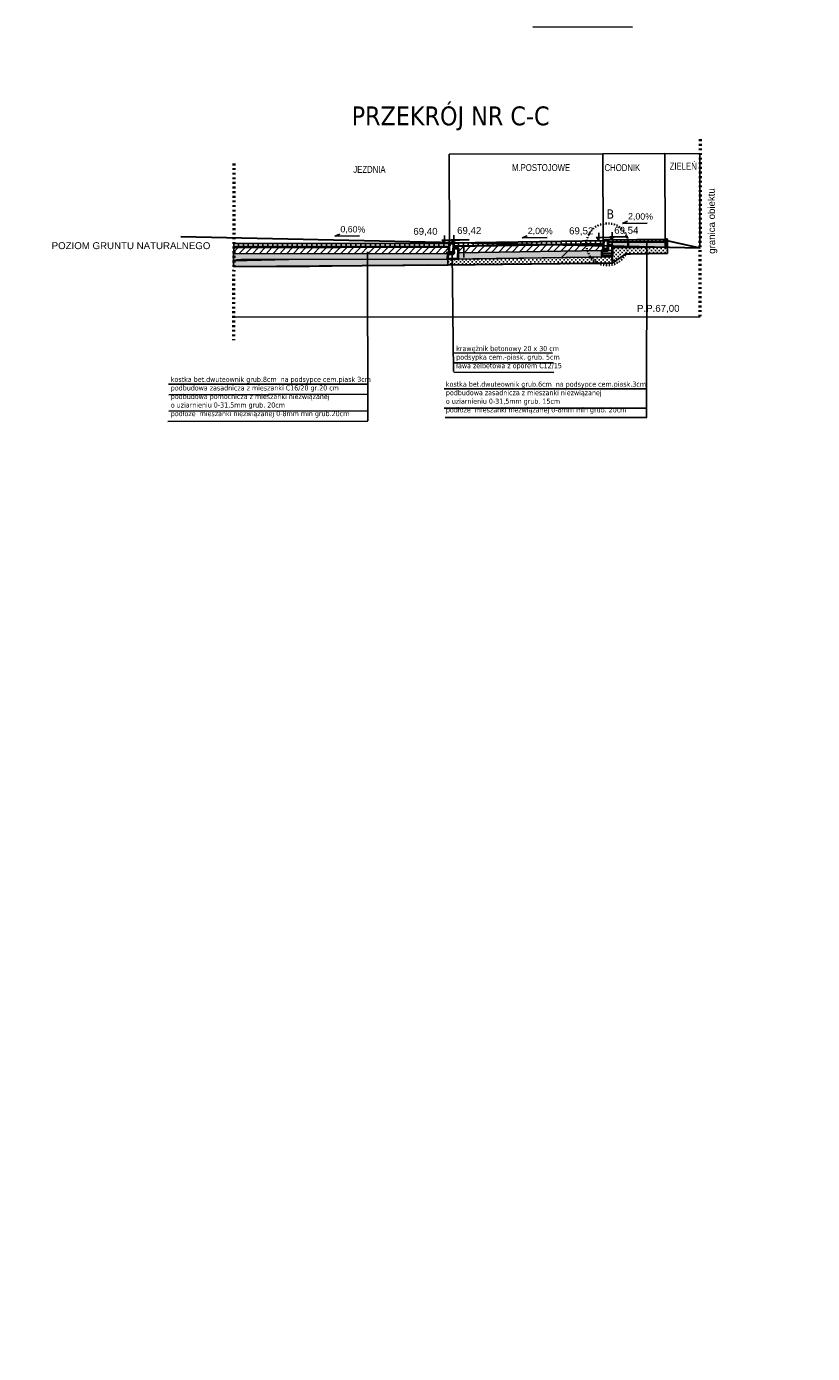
# Model space of a CAD drawing. Extents: x 8014 to 6635291, y -5609 to 5765892.
# Tile 148 of 158: x 6604775 to 6607326, y 5731647 to 5735956. Entities that reach past the tile are written whole.
import ezdxf
from ezdxf.enums import TextEntityAlignment as Align

# ---------------------------------------------------------------- set-up
doc = ezdxf.new("R2010")
doc.units = 0
doc.header["$PDSIZE"] = 0.75
doc.linetypes.add('ACAD_ISO03W100', pattern=[30, 12, -18])
doc.layers.get('0').update_dxf_attribs({"linetype": 'CONTINUOUS'})
doc.layers.get('Defpoints').update_dxf_attribs({"linetype": 'CONTINUOUS'})
doc.layers.add('1', color=7, linetype='CONTINUOUS')
doc.layers.add('a_zieleń', color=80, linetype='CONTINUOUS')
doc.layers.add('LSEC_____233', color=7, linetype='CONTINUOUS', lineweight=5)
doc.styles.add('Arial', font='arial.ttf')
doc.styles.add('Style-SWISSLT_1250', font='SWISSLT_1250.shx')
doc.dimstyles.new('KKK', dxfattribs={"dimscale": 0.5, "dimtxt": 0.4, "dimasz": 0.3, "dimexe": 0.1, "dimexo": 0.1, "dimgap": 0.1, "dimtad": 1, "dimtoh": 1, "dimtxsty": 'Standard', "dimblk": 'ARCHTICK', "dimcen": 2.5, "dimadec": 0, "dimazin": 0, "dimtfac": 1, "dimtix": 1, "dimtmove": 0, "dimatfit": 0, "dimldrblk": 'OBLIQUE', "dimfxl": 1, "dimarcsym": 0})

# ---------------------------------------------------------------- blocks, each defined once
blk = doc.blocks.new('_ArchTick')
at = {"color": 0, "linetype": 'ByBlock', "const_width": 0.15}
blk.add_lwpolyline([(-0.5, -0.5), (0.5, 0.5)], dxfattribs=at)
blk = doc.blocks.new('*D803')
at = {"color": 0, "lineweight": -2}
for p, q in [((6606146.7, 5735541.6), (6606645.7, 5735543.2)), ((6606147.6, 5735246.8), (6606146.7, 5735541.7)), ((6606646.5, 5735262.9), (6606645.7, 5735543.3))]:
    blk.add_line(p, q, dxfattribs=at)
at = {"layer": 'Defpoints', "color": 0, "linetype": 'ByBlock'}
for p in [(6606645.7, 5735543.2), (6606147.6, 5735246.7), (6606646.5, 5735262.8)]:
    blk.add_point(p, dxfattribs=at)
at = {"color": 0, "linetype": 'ByBlock', "lineweight": -2, "xscale": 0.15, "yscale": 0.15, "zscale": 0.15}
for p, rotation in [((6606146.7, 5735541.6), 180.1807104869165), ((6606645.7, 5735543.2), 0.1807104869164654)]:
    blk.add_blockref('_ArchTick', p, dxfattribs=dict(at, rotation=rotation))
at = {"color": 0, "linetype": 'ByBlock', "lineweight": 9, "insert": (6606475.9, 5735542.8), "char_height": 0.2, "attachment_point": 5, "rotation": 0.1807}
blk.add_mtext('5,00', dxfattribs=at)
blk = doc.blocks.new('_Oblique')
at = {"color": 0, "linetype": 'ByBlock', "lineweight": -2}
blk.add_line((-0.5, -0.5), (0.5, 0.5), dxfattribs=at)
blk = doc.blocks.new('*D804')
at = {"color": 0, "lineweight": -2}
for p, q in [((6606645.7, 5735543), (6606846.6, 5735543.7)), ((6606646.5, 5735262.9), (6606645.7, 5735543.1)), ((6606847.5, 5735259.1), (6606846.6, 5735543.7))]:
    blk.add_line(p, q, dxfattribs=at)
at = {"layer": 'Defpoints', "color": 0, "linetype": 'ByBlock'}
for p in [(6606846.6, 5735543.7), (6606646.5, 5735262.8), (6606847.5, 5735259)]:
    blk.add_point(p, dxfattribs=at)
at = {"color": 0, "linetype": 'ByBlock', "lineweight": -2, "xscale": 0.15, "yscale": 0.15, "zscale": 0.15}
for p, rotation in [((6606645.7, 5735543), 180.1807104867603), ((6606846.6, 5735543.7), 0.1807104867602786)]:
    blk.add_blockref('_ArchTick', p, dxfattribs=dict(at, rotation=rotation))
at = {"color": 0, "linetype": 'ByBlock', "lineweight": 9, "insert": (6606689, 5735543.4), "char_height": 0.2, "attachment_point": 5, "rotation": 0.1807}
blk.add_mtext('2,00', dxfattribs=at)
blk = doc.blocks.new('*U719')
at = {"layer": 'LSEC_____233', "color": 7, "linetype": 'Continuous', "lineweight": -3}
for p, q in [((0.238, -0.019), (0.142, 0.019)), ((-0.238, -0.019), (0.238, -0.019))]:
    blk.add_line(p, q, dxfattribs=at)
blk = doc.blocks.new('*U720')
at = {"layer": 'LSEC_____233', "color": 7, "linetype": 'Continuous', "lineweight": -3}
for p, q in [((0.238, -0.019), (0.142, 0.019)), ((-0.238, -0.019), (0.238, -0.019))]:
    blk.add_line(p, q, dxfattribs=at)
blk = doc.blocks.new('*U721')
at = {"layer": 'LSEC_____233', "color": 7, "linetype": 'Continuous', "lineweight": -3}
for p, q in [((0.238, -0.019), (0.142, 0.019)), ((-0.238, -0.019), (0.238, -0.019))]:
    blk.add_line(p, q, dxfattribs=at)
blk = doc.blocks.new('*D805')
at = {"color": 0, "lineweight": -2}
for p, q in [((6606846.6, 5735543.5), (6606959.8, 5735543.9)), ((6606847.5, 5735259.1), (6606846.6, 5735543.6)), ((6606960.7, 5735243.3), (6606959.8, 5735543.9))]:
    blk.add_line(p, q, dxfattribs=at)
at = {"layer": 'Defpoints', "color": 0, "linetype": 'ByBlock'}
for p in [(6606959.8, 5735543.9), (6606847.5, 5735259), (6606960.7, 5735243.3)]:
    blk.add_point(p, dxfattribs=at)
at = {"color": 0, "linetype": 'ByBlock', "lineweight": -2, "xscale": 0.15, "yscale": 0.15, "zscale": 0.15}
for p, rotation in [((6606846.6, 5735543.5), 180.1807104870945), ((6606959.8, 5735543.9), 0.1807104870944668)]:
    blk.add_blockref('_ArchTick', p, dxfattribs=dict(at, rotation=rotation))
at = {"color": 0, "linetype": 'ByBlock', "lineweight": 9, "insert": (6606905.1, 5735543.9), "char_height": 0.2, "attachment_point": 5, "rotation": 0.1807}
blk.add_mtext('1,15', dxfattribs=at)

msp = doc.modelspace()

# ---------------------------------------------------------------- hatches: boundary and pattern name
at = {"lineweight": -3}
h = msp.add_hatch(dxfattribs=at)
h.set_pattern_fill('GRAVEL', color=256, scale=3, angle=1)
h.set_pattern_definition([(229.01279, (6616279.251, 5741686.639), (-597.5382947, -696.3345363), [10.25164, -1014.9145]), (185.96974, (6616272.527, 5741678.9002), (912.9308586, 92.14687915), [17.59214, -1741.62147]), (133.510447, (6616255.0303, 5741677.0706), (776.5125511, -824.773604), [12.40445, -1228.0417]), (268.27369, (6616225.6493, 5741657.505), (49.5909271, 1525.0977608), [16.02014, -1585.99312]), (293.833654, (6616225.1667, 5741641.492), (-396.9004523, 907.6113656), [15.709, -1555.19423]), (358.27369, (6616231.5144, 5741627.1226), (-1525.0977608, 49.5909271), [16.02014, -1585.99312]), (38.69424, (6616247.5273, 5741626.64), (-977.1503931, -779.1722976), [21.1858, -2097.39346]), (73.255328, (6616264.0627, 5741639.8846), (504.0615466, 1685.4537897), [20.0016, -1980.1577]), (122.429566, (6616269.8253, 5741659.038), (-626.7955089, 979.8101398), [16.0744, -1591.36637]), (176.23636, (6616261.205, 5741672.6057), (839.4022114, -61.5597874), [18.3514, -899.2181]), (223.397438, (6616242.8934, 5741673.8103), (-899.63212535, -854.03081856), [23.73234, -2349.50318]), (139.814075, (6616301.089, 5741658.0595), (-541.2980008, 447.8212527), [8.10014, -801.91697]), (172.469234, (6616294.901, 5741663.2863), (993.1088736, -135.0884348), [15.41046, -1525.63917]), (226, (6616279.623, 5741665.306), (1.32987, -76.1884), [10.7763, -96.9868]), (204.19859, (6616274.131, 5741674.356), (378.282225, 159.0261556), [5.80324, -574.51867]), (292.80141, (6616268.837, 5741671.977), (-80.178014, 227.23531), [8.20697, -402.1426]), (31.96376, (6616272.018, 5741664.411), (225.905436, 156.366409), [13.3296, -430.98894]), (162.56505, (6616283.326, 5741671.468), (153.70666, -73.528648), [9.6386, -231.32694]), (17.38954, (6616224.648, 5741671.2054), (757.8943236, 241.8639168), [13.50264, -1336.7648]), (71.346176, (6616237.5336, 5741675.241), (-290.1249704, -843.3918316), [11.32797, -1121.46647]), (294.19859, (6616283.06, 5741686.705), (-159.0261556, 378.282225), [11.6064, -568.7155]), (344.61046, (6616287.818, 5741676.1187), (-765.8735638, 215.2664494), [13.50264, -1336.7648]), (340.443955, (6616225.473, 5741623.969), (-383.6017186, 145.727422), [13.02106, -638.03203]), (295.77514, (6616237.7425, 5741619.61), (-395.5705794, 831.422971), [10.91016, -1080.1078]), (67.80141, (6616285.152, 5741610.53), (145.727422, 383.601719), [11.6064, -568.7155]), (18.354025, (6616289.5373, 5741621.2763), (-985.1296333, -322.0419314), [12.7735, -1264.5713]), (70.443955, (6616247.82, 5741609.8785), (-145.727422, -383.6017186), [6.51053, -644.54256]), (102.30993, (6616280.581, 5741610.45), (-81.507888, 303.423704), [3.88544, -384.65985]), (166.96376, (6616279.753, 5741614.246), (229.895056, -72.198774), [15.709, -298.47164]), (187.009006, (6616264.4483, 5741617.79), (760.5540703, 89.4871281), [14.558, -1441.24095]), (304.69007, (6616272.138, 5741657.554), (-78.84814, 151.046915), [10.9897, -263.7533]), (354.157227, (6616278.3922, 5741648.518), (1297.86245105, -129.7689414), [19.1867, -1899.48027]), (61.945396, (6616297.479, 5741646.565), (-295.444464, -538.638254), [7.84525, -776.68177]), (91, (6616301.17, 5741653.49), (-77.51827, 74.8585), [4.572, -71.628]), (121.256437, (6616262.8847, 5741620.049), (314.062691, -527.9992671), [10.586, -1048.01822]), (49.01279, (6616257.392, 5741629.0985), (597.5382947, 696.3345363), [20.5033, -1004.66287]), (1, (6616270.84, 5741644.576), (74.8585, 77.51827), [19.812, -56.388]), (326.304846, (6616290.649, 5741644.9213), (771.1930576, -520.0200265), [12.0483, -1192.7795]), (255.0546, (6616300.673, 5741638.237), (-70.868901, -306.083451), [11.09487, -543.6495]), (208.645975, (6616297.8116, 5741627.5177), (-1434.2807594, -787.15153765), [18.06435, -1788.37393]), (176.42608, (6616281.9584, 5741618.8577), (-991.7790002, 58.90004055), [19.1109, -1891.9754])])
h.paths.add_polyline_path([(6606676.114, 5735254.852), (6606848.266, 5735256.3), (6606848.342, 5735240.293), (6606676.063, 5735238.036)])
h.paths.add_polyline_path([(6606175.117, 5735207.308), (6606175.045, 5735212.278), (6606175.045, 5735221.313), (6606643.252, 5735229.241), (6606643.011, 5735220.415), (6606675.674, 5735220.408), (6606675.776, 5735208.131), (6606174.654, 5735201.39)])
h.paths.add_polyline_path([(6605457.349, 5735199.214), (6605446.329, 5735195.61), (6605446.794, 5735218.571), (6606142.708, 5735219.373), (6606142.772, 5735211.984), (6606142.608, 5735208.114), (6606142.374, 5735201.199), (6605471.791, 5735199.458)])
h = msp.add_hatch(dxfattribs=at)
h.set_pattern_fill('ANSI31', color=256, scale=5, angle=1)
h.set_pattern_definition([(46, (6616225.725, 5741609.493), (-11.41952, 11.027702), [])])
h.paths.add_polyline_path([(6606175.272, 5735236.464), (6606160.433, 5735236.674), (6606160.433, 5735241.546), (6606647.443, 5735249.524), (6606646.629, 5735238.215), (6606643.252, 5735229.241), (6606175.045, 5735221.313)])
h.paths.add_polyline_path([(6605447.557, 5735229.302), (6605447.801, 5735238.109), (6606145.936, 5735239.482), (6606146.555, 5735233.575), (6606146.514, 5735222.822), (6606142.708, 5735219.373), (6605446.794, 5735218.571)])
h = msp.add_hatch(dxfattribs=at)
h.set_pattern_fill('ANSI31', color=256, scale=5, angle=45)
h.set_pattern_definition([(90, (6616225.725, 5741609.493), (-15.875, 0), [])])
h.paths.add_polyline_path([(6606649.998, 5735260.68), (6606160.613, 5735253.011), (6606160.523, 5735244.242), (6606647.132, 5735252.081)])
h.paths.add_polyline_path([(6606149.869, 5735251.45), (6605447.1, 5735251.01), (6605447.721, 5735241.547), (6606146.315, 5735241.948)])
h = msp.add_hatch(dxfattribs=at)
h.set_pattern_fill('ANSI31', color=256, scale=4, angle=45, style=0)
h.set_pattern_definition([(90, (6616101.36, 5741662.847), (-12.7, 0), [])])
h.paths.add_polyline_path([(6606661.017, 5735262.906), (6606848.281, 5735265.19), (6606848.23, 5735259.483), (6606661.227, 5735257.122)])
h = msp.add_hatch(dxfattribs=at)
h.set_pattern_fill('CROSS', color=256)
h.set_pattern_definition([(0, (6619260.2245, 5742556.8515), (6.35, 6.35), [3.175, -9.525]), (90, (6619261.812, 5742555.264), (-6.35, 6.35), [3.175, -9.525])])
h.paths.add_polyline_path([(6606676.397, 5735200.529), (6606675.856, 5735211.618), (6606676.063, 5735238.036), (6606854.768, 5735240.239), (6606854.795, 5735219.559), (6606735.218, 5735217.338), (6606717.614, 5735217.226), (6606676.139, 5735187.618)])
h = msp.add_hatch(dxfattribs=at)
h.set_pattern_fill('GRAVEL', color=256, scale=3, angle=47.97161, style=0)
h.set_pattern_definition([(275.9844, (6610618.787, 5735220.9835), (101.294838, -911.961159), [10.2516, -1014.9145]), (232.94135, (6610619.8558, 5735210.7877), (555.5872927, 730.2441784), [17.5921, -1741.6215]), (180.48206, (6610609.254, 5735196.749), (1132.784057, 4.8497873), [12.4044, -1228.0417]), (315.2453, (6610603.5086, 5735161.92), (-1081.0314795, 1076.918465), [16.0201, -1585.9931]), (340.80526, (6610614.885, 5735150.6406), (-934.307396, 329.1778393), [15.709, -1555.1942]), (45.2453, (6610629.7207, 5735145.4758), (-1076.918465, -1081.0314795), [16.0201, -1585.9931]), (85.66585, (6610641, 5735156.852), (-97.1818231, -1245.9887854), [21.1858, -2097.3935]), (120.22694, (6610642.601, 5735177.9773), (-888.1413777, 1518.5642605), [20.0016, -1980.1577]), (169.40118, (6610632.5318, 5735195.2595), (-1143.9571753, 210.3865515), [16.0744, -1591.3664]), (223.20797, (6610616.7316, 5735198.216), (617.77622, 571.610201), [18.3514, -899.2181]), (270.36905, (6610603.3558, 5735185.6518), (10.4363461, -1240.4022262), [23.7323, -2349.5032]), (186.78568, (6610654.58, 5735217.446), (-696.72482, -90.12172), [8.1001, -801.917]), (219.44084, (6610646.537, 5735216.489), (776.410194, 633.799125), [15.4105, -1525.6392]), (272.9716, (6610634.636, 5735206.7), (56.6024, -51.0158), [10.7763, -96.9868]), (251.1702, (6610624.272, 5735208.859), (141.874297, 385.04343), [5.8032, -574.5187]), (339.773, (6610622.399, 5735203.366), (-220.8229, 96.44505), [8.207, -402.1426]), (78.93537, (6610630.1, 5735200.529), (39.842687, 271.838703), [13.3296, -430.989]), (209.53666, (6610632.658, 5735213.61), (158.63397, 62.18892), [9.6386, -231.327]), (64.36115, (6610592.81, 5735170.5368), (340.3509577, 719.0710574), [13.5026, -1336.7648]), (118.31779, (6610598.6526, 5735182.71), (418.5627864, -787.583312), [11.328, -1121.4665]), (341.1702, (6610621.338, 5735223.814), (-385.04343, 141.874297), [11.6064, -568.7155]), (31.58207, (6610632.323, 5735220.0675), (-679.965143, -412.976227), [13.5026, -1336.7648]), (27.41556, (6610627.9035, 5735138.907), (-368.283754, -180.980211), [13.021, -638.032]), (342.74675, (6610639.462, 5735144.9024), (-877.705032, 278.162034), [10.9102, -1080.1078]), (114.77302, (6610678.45, 5735173.364), (-180.98021, 368.283754), [11.6064, -568.7155]), (65.32563, (6610673.587, 5735183.902), (-436.7960085, -939.893955), [12.7735, -1264.5713]), (117.41556, (6610653.4525, 5735145.629), (180.980211, -368.283754), [6.5105, -644.5426]), (149.28154, (6610675.39, 5735169.968), (-277.42526, 147.460856), [3.8854, -384.6598]), (213.93537, (6610672.049, 5735171.952), (209.64978, 118.79129), [15.709, -298.4716]), (233.98062, (6610659.0158, 5735163.1827), (453.555686, 617.0394474), [14.558, -1441.241]), (351.6617, (6610635.194, 5735195.937), (-164.22053, 45.42925), [10.9897, -263.7533]), (41.12884, (6610646.0678, 5735194.3435), (980.473414, 860.208582), [19.1867, -1899.4803]), (108.917, (6610660.52, 5735206.964), (192.15333, -583.520092), [7.8452, -776.6818]), (137.9716, (6610657.98, 5735214.385), (-107.6182, -5.5866), [4.572, -71.628]), (168.22805, (6610656.2974, 5735163.581), (600.27977, -130.701178), [10.586, -1048.0182]), (95.9844, (6610645.934, 5735165.741), (-101.294838, 911.961159), [20.5033, -1004.6629]), (47.9716, (6610643.8, 5735186.13), (-5.5866, 107.6182), [19.812, -56.388]), (13.27646, (6610657.0605, 5735200.849), (906.3746, 208.9130075), [12.0483, -1192.7795]), (302.0262, (6610668.787, 5735203.616), (175.393652, -260.665584), [11.0949, -543.6495]), (255.61759, (6610674.6705, 5735194.2097), (-403.2766535, -1585.6029707), [18.0644, -1788.3739]), (223.39769, (6610670.1834, 5735176.7114), (-719.8078297, -684.81493), [19.1109, -1891.9754])])
h.paths.add_polyline_path([(6606854.605, 5735244.276), (6606848.271, 5735244.224), (6606848.21, 5735239.971), (6606854.589, 5735239.923)])
h = msp.add_hatch(dxfattribs=at)
h.set_pattern_fill('CROSS', color=256)
h.set_pattern_definition([(0, (6619891.149, 5742519.51), (6.35, 6.35), [3.175, -9.525]), (90, (6619892.737, 5742517.922), (-6.35, 6.35), [3.175, -9.525])])
h.paths.add_polyline_path([(6605446.484, 5735175.908), (6605446.329, 5735195.61), (6605626.253, 5735199.458), (6606142.517, 5735201.378), (6606142.467, 5735181.196), (6606080.631, 5735182.581), (6605910.825, 5735180.64), (6605692.718, 5735177.454)])
h = msp.add_hatch(dxfattribs=at)
h.set_pattern_fill('CROSS', color=256)
h.set_pattern_definition([(0, (6619357.555, 5742526.4294), (6.35, 6.35), [3.175, -9.525]), (90, (6619359.143, 5742524.842), (-6.35, 6.35), [3.175, -9.525])])
h.paths.add_polyline_path([(6606142.467, 5735181.196), (6606142.467, 5735201.458), (6606223.816, 5735201.827), (6606676.111, 5735208.298), (6606676.139, 5735187.618), (6606637.451, 5735186.916), (6606602.244, 5735186.693), (6606226.606, 5735182.018)])
h = msp.add_hatch(dxfattribs=at)
h.set_pattern_fill('ANSI31', color=256, scale=100, angle=1)
h.set_pattern_definition([(46, (6616225.73, 5741609.5), (-228.39, 220.554), [])])
h.paths.add_polyline_path([(6606175.117, 5735207.308), (6606175.045, 5735212.278), (6606175.045, 5735221.313), (6606643.252, 5735229.241), (6606643.011, 5735220.415), (6606675.674, 5735220.408), (6606675.776, 5735208.131), (6606174.654, 5735201.39)])
at = {"layer": 'a_zieleń', "transparency": 33554687}
h = msp.add_hatch(dxfattribs=at)
h.set_pattern_fill('ANSI31', color=256, scale=2, angle=0.541558)
h.set_pattern_definition([(45.54155787, (6600987.53512, 5732094.77134), (-0.1784396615, 0.175097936), [])])
edge = h.paths.add_edge_path()
edge.add_line((6601184.523, 5731785.715), (6601184.767, 5731785.473))
edge.add_line((6601184.767, 5731785.473), (6601208.79, 5731802.27))
edge.add_line((6601208.79, 5731802.27), (6601211.05, 5731814.48))
edge.add_line((6601211.05, 5731814.48), (6601142.151, 5731813.823))
edge.add_arc((6601143.698, 5731819.102), 5.501, 253.660343, 270.547511)
edge.add_line((6601143.751, 5731813.601), (6601191.034, 5731814.053))
edge.add_arc((6601191.122, 5731812.113), 1.942, 359.837408, 92.593968, ccw=False)
edge.add_line((6601193.063, 5731812.108), (6601193.074, 5731811.004))
edge.add_line((6601193.074, 5731811.004), (6601197.383, 5731811.045))
edge.add_line((6601197.383, 5731811.045), (6601197.425, 5731806.621))
edge.add_line((6601197.425, 5731806.621), (6601199.732, 5731806.642))
edge.add_line((6601199.732, 5731806.642), (6601199.803, 5731799.171))
edge.add_line((6601199.803, 5731799.171), (6601197.516, 5731797.165))
edge.add_line((6601197.516, 5731797.165), (6601194.216, 5731797.133))
edge.add_line((6601194.216, 5731797.133), (6601194.251, 5731793.47))
edge.add_arc((6601191.538, 5731793.658), 2.72, 281.089447, 356.035789, ccw=False)
edge.add_line((6601192.061, 5731790.989), (6601185.152, 5731786.156))
edge.add_arc((71774552.687, -87417922.681), 113685689.918, 124.97904394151, 124.97904432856)
h.paths.add_polyline_path([(6601204.906, 5731809.178), (6601202.577, 5731808.579), (6601203.741, 5731808.879)], flags=16)

# ---------------------------------------------------------------- linework, layer by layer
for p, q in [((6606742.066, 5735954.517), (6606417.635, 5735955.314)), ((6606787.907, 5735254.709), (6606786.777, 5734686.502)), ((6605881.394, 5735224.268), (6605882.534, 5734675.552)), ((6606156.481, 5735220.318), (6606160.288, 5734836.409)), ((6606481.76, 5734895.409), (6606159.373, 5734896.897)), ((6606485.251, 5734864.789), (6606160.919, 5734864.717)), ((6606486.125, 5734833.395), (6606161.693, 5734834.192)), ((6605882.31, 5734795.072), (6605235.722, 5734794.658)), ((6605882.694, 5734762.835), (6605236.699, 5734760.313)), ((6606787.193, 5734779.836), (6606130.769, 5734780.34)), ((6606787.193, 5734717.455), (6606130.769, 5734717.461)), ((6605882.534, 5734674.985), (6605233.596, 5734674.166)), ((6605881.925, 5734708.122), (6605236.699, 5734706.998)), ((6606788.266, 5734686.502), (6606133.416, 5734686.261))]:
    msp.add_line(p, q)
at = {"linetype": 'ACAD_ISO03W100', "lineweight": 50, "ltscale": 0.5}
for p, q in [((6606960.913, 5735590.434), (6606960.585, 5735016.267)), ((6605447.129, 5735511.59), (6605446.802, 5734937.423))]:
    msp.add_line(p, q, dxfattribs=at)
at = {"lineweight": 30, "ltscale": 2}
msp.add_line((6606961.463, 5735236.265), (6605275.479, 5735273.129), dxfattribs=at)
at = {"lineweight": -3}
for p, q in [((6606130.898, 5735277.999), (6606130.898, 5735253.073)), ((6606161.116, 5735278.344), (6606161.116, 5735253.418)), ((6606632.374, 5735286.539), (6606632.374, 5735261.612)), ((6606676.099, 5735263.849), (6606667.546, 5735273.82)), ((6606667.546, 5735273.82), (6606725.994, 5735273.82)), ((6606676.099, 5735288.776), (6606676.099, 5735263.849)), ((6606130.898, 5735253.073), (6606122.345, 5735263.044)), ((6606122.345, 5735263.044), (6606180.793, 5735263.044)), ((6606175.608, 5735253.019), (6606146.527, 5735253.019)), ((6606146.62, 5735260.978), (6606146.62, 5735222.822)), ((6606161.116, 5735253.418), (6606152.563, 5735263.388)), ((6606152.563, 5735263.388), (6606211.011, 5735263.388)), ((6606160.471, 5735256.65), (6606160.471, 5735218.495)), ((6606194.318, 5735244.866), (6606194.318, 5735206.71)), ((6606632.374, 5735261.612), (6606623.821, 5735271.583)), ((6606623.821, 5735271.583), (6606682.269, 5735271.583)), ((6606647.132, 5735264.172), (6606647.132, 5735226.016)), ((6606661.094, 5735264.695), (6606661.094, 5735226.539)), ((6606676.078, 5735257.373), (6606676.078, 5735194.254)), ((6606165.594, 5735222.817), (6606136.513, 5735222.817)), ((6606671.264, 5735228.991), (6606642.183, 5735228.991)), ((6605442.242, 5735012.985), (6606961.302, 5735013.304))]:
    msp.add_line(p, q, dxfattribs=at)
at = {"lineweight": 30}
for p, q in [((6606149.642, 5735251.45), (6605447.518, 5735250.527)), ((6606649.998, 5735260.68), (6606160.613, 5735253.011)), ((6606848.281, 5735265.19), (6606661.017, 5735262.906)), ((6606960.858, 5735236.995), (6606854.369, 5735260.967)), ((6606676.139, 5735187.618), (6606142.467, 5735181.196)), ((6606675.994, 5735199.244), (6606675.892, 5735211.521)), ((6606717.614, 5735217.226), (6606676.139, 5735187.618)), ((6606854.795, 5735219.559), (6606717.221, 5735216.836)), ((6606142.467, 5735181.196), (6605446.484, 5735175.908))]:
    msp.add_line(p, q, dxfattribs=at)
at = {"lineweight": -3}
for points in [[(6605447.557, 5735229.302), (6605447.801, 5735238.109), (6605447.801, 5735238.109), (6606145.936, 5735239.482), (6606146.555, 5735233.575), (6606146.514, 5735222.822), (6606142.708, 5735219.373), (6605446.794, 5735218.571)], [(6606149.869, 5735251.45), (6605447.1, 5735251.01), (6605447.721, 5735241.547), (6606146.315, 5735241.948)], [(6606175.272, 5735236.464), (6606160.433, 5735236.674), (6606160.433, 5735241.546), (6606647.443, 5735249.524), (6606646.629, 5735238.215), (6606646.629, 5735238.215), (6606643.252, 5735229.241), (6606175.045, 5735221.313)], [(6606649.998, 5735260.68), (6606160.613, 5735253.011), (6606160.523, 5735244.242), (6606647.132, 5735252.081)], [(6606661.017, 5735262.906), (6606848.281, 5735265.19), (6606848.23, 5735259.483), (6606661.227, 5735257.122)], [(6606661.413, 5735254.814), (6606676.114, 5735254.852), (6606676.02, 5735246.482), (6606661.282, 5735246.628)], [(6606676.397, 5735200.529), (6606675.856, 5735211.618), (6606676.063, 5735238.036), (6606854.768, 5735240.239), (6606854.795, 5735219.559), (6606735.218, 5735217.338), (6606717.614, 5735217.226), (6606676.139, 5735187.618)], [(6606676.114, 5735254.852), (6606848.266, 5735256.3), (6606848.342, 5735240.293), (6606676.063, 5735238.036)], [(6605457.349, 5735199.214), (6605446.329, 5735195.61), (6605446.794, 5735218.571), (6606142.708, 5735219.373), (6606142.772, 5735211.984), (6606142.608, 5735208.114), (6606142.374, 5735201.199), (6605471.791, 5735199.458)], [(6605446.484, 5735175.908), (6605446.329, 5735195.61), (6605626.253, 5735199.458), (6606142.517, 5735201.378), (6606142.467, 5735181.196), (6606080.631, 5735182.581), (6605910.825, 5735180.64), (6605692.718, 5735177.454)], [(6606142.467, 5735181.196), (6606142.467, 5735201.458), (6606223.816, 5735201.827), (6606676.111, 5735208.298), (6606676.139, 5735187.618), (6606637.451, 5735186.916), (6606602.244, 5735186.693), (6606226.606, 5735182.018)], [(6606175.117, 5735207.308), (6606175.045, 5735212.278), (6606175.045, 5735221.313), (6606643.252, 5735229.241), (6606643.011, 5735220.415), (6606675.674, 5735220.408), (6606675.776, 5735208.131), (6606174.654, 5735201.39)]]:
    msp.add_lwpolyline(points, close=True, dxfattribs=at)
at = {"lineweight": 40}
for points in [[(6606146.618, 5735241.56), (6606150.404, 5735253.052), (6606160.613, 5735253.011), (6606160.487, 5735222.765), (6606146.589, 5735222.84)], [(6606647.22, 5735233.084), (6606647.22, 5735233.084), (6606661.173, 5735233.034), (6606661.074, 5735228.99), (6606643.56, 5735229.011)], [(6606647.096, 5735251.829), (6606650.743, 5735262.857), (6606661.211, 5735262.956), (6606661.118, 5735233.034), (6606647.22, 5735233.084)], [(6606854.605, 5735244.276), (6606848.271, 5735244.224), (6606848.21, 5735239.971), (6606854.589, 5735239.923)], [(6606854.489, 5735264.82), (6606854.489, 5735264.82), (6606848.265, 5735264.667), (6606848.271, 5735244.146), (6606854.623, 5735244.198)], [(6606146.589, 5735222.84), (6606146.589, 5735222.84), (6606160.541, 5735222.765), (6606160.443, 5735218.721), (6606142.928, 5735218.779)]]:
    msp.add_lwpolyline(points, close=True, dxfattribs=at)
at = {"linetype": 'ACAD_ISO03W100', "lineweight": 35, "ltscale": 0.3}
msp.add_circle((6606659.994, 5735249.164), 68.065, dxfattribs=at)
at = {"layer": '1', "lineweight": 40}
for points in [[(6606174.925, 5735201.199), (6606142.615, 5735201.532), (6606142.615, 5735201.532), (6606142.928, 5735218.779), (6606142.928, 5735218.779), (6606160.443, 5735218.721), (6606160.738, 5735236.456), (6606175.272, 5735236.464)], [(6606675.885, 5735211.384), (6606643.303, 5735211.427), (6606643.303, 5735211.427), (6606643.553, 5735228.927), (6606643.553, 5735228.927), (6606661.067, 5735228.906), (6606661.139, 5735246.301), (6606676.043, 5735246.332)]]:
    msp.add_lwpolyline(points, close=True, dxfattribs=at)

# ---------------------------------------------------------------- block references
at = {"linetype": 'Continuous', "xscale": -170.1137302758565, "yscale": 170.1137302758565, "zscale": 170.1137302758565, "rotation": 0.525861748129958}
for name, p in [('*U721', (6606749.208, 5735320.828)), ('*U720', (6605815.348, 5735279.049)), ('*U719', (6606423.769, 5735273.706))]:
    msp.add_blockref(name, p, dxfattribs=at)

# ---------------------------------------------------------------- texts
at = {"lineweight": -3, "insert": (6605829.929, 5735696.972), "char_height": 61.3, "width": 2220.65731, "attachment_point": 1, "line_spacing_factor": 0.685155}
msp.add_mtext('{\\fTahoma|b0|i0|c238|p34;PRZEKRÓJ NR C-C}', dxfattribs=at)
at = {"lineweight": -3, "insert": (6606657.505, 5735362.495), "char_height": 30, "width": 2220.65731, "attachment_point": 1, "rotation": 359.788858}
msp.add_mtext('{\\fTahoma|b0|i0|c238|p34;B}', dxfattribs=at)
at = {"char_height": 20, "attachment_point": 1}
for s, insert, width in [('{\\fTahoma|b0|i0|c238|p34;\\H0.8333x;krawężnik betonowy 20 x 30 cm\\Ppodsypka cem.-piask. grub. 5cm\\Pława żelbetowa z oporem C12/15}', (6606169.365, 5734919.014), 875.545), ('{\\fTahoma|b0|i0|c238|p34;\\H0.8333x;kostka bet.dwuteownik grub.8cm  na podsypce cem.piask 3cm\\Ppodbudowa zasadnicza z mieszanki C16/20 gr.20 cm\\Ppodbudowa pomocnicza z mieszanki niezwiązanej \\Po uziarnieniu 0-31,5mm grub. 20cm\\Ppodłoże  mieszanki niezwiązanej 0-8mm min grub.20cm}', (6605242.799, 5734818.969), 2001.693), ('{\\fTahoma|b0|i0|c238|p34;\\H0.8333x;kostka bet.dwuteownik grub.6cm  na podsypce cem.piask.3cm\\Ppodbudowa zasadnicza z mieszanki niezwiązanej \\Po uziarnieniu 0-31,5mm grub. 15cm\\Ppodłoże  mieszanki niezwiązanej 0-8mm min grub. 20cm}', (6606135.894, 5734803.408), 2001.693)]:
    msp.add_mtext(s, dxfattribs=dict(at, insert=insert, width=width))
at = {"layer": 'LSEC_____233', "color": 7, "linetype": 'Continuous', "lineweight": -3, "style": 'Arial', "width": 0.8}
for s, p in [('JEZDNIA', (6605835.265, 5735492.384)), ('M.POSTOJOWE', (6606350.586, 5735498.281)), ('CHODNIK', (6606650.859, 5735498.19)), ('ZIELEŃ', (6606862.313, 5735502.868))]:
    msp.add_text(s, height=22.5, dxfattribs=at).set_placement(p, align=Align.MIDDLE_LEFT)
at = {"layer": 'LSEC_____233', "color": 7, "linetype": 'Continuous', "lineweight": -3, "style": 'Style-SWISSLT_1250'}
for s, height, rotation, p in [('granica obiektu', 22.5, 90.415412, (6606998.866, 5735218.304)), ('2,00%%%', 20.4136, 359.157539, (6606727.275, 5735340.323)), ('0,60%%%', 20.4136, 359.157539, (6605793.415, 5735298.545)), ('2,00%%%', 20.4136, 359.157539, (6606401.836, 5735293.202))]:
    msp.add_text(s, height=height, rotation=rotation, dxfattribs=at).set_placement(p, align=Align.MIDDLE_LEFT)
for s, p in [('69,40', (6606030.214, 5735291.271)), ('69,42', (6606172.24, 5735294.097)), ('69,52', (6606535.784, 5735293.038)), ('69,54', (6606682.268, 5735294.743)), ('POZIOM GRUNTU NATURALNEGO', (6604856.14, 5735244.775)), ('P.P.67,00', (6606756.234, 5735041.128))]:
    msp.add_text(s, height=22.5, dxfattribs=at).set_placement(p, align=Align.MIDDLE_LEFT)

# ---------------------------------------------------------------- dimensions: what is measured, and where the dimension line sits
at = {"lineweight": 9}
for base, p1, p2, text, picture, middle in [((6606645.659, 5735543.204), (6606147.616, 5735246.733), (6606646.543, 5735262.845), '5,00', '*D803', (6606475.858, 5735542.668)), ((6606846.619, 5735543.683), (6606646.543, 5735262.845), (6606847.517, 5735259.003), '2,00', '*D804', (6606688.964, 5735543.186)), ((6606959.801, 5735543.894), (6606847.517, 5735259.003), (6606960.749, 5735243.258), '1,15', '*D805', (6606905.07, 5735543.721))]:
    dim = msp.add_linear_dim(base=base, p1=p1, p2=p2, angle=180.18071, text=text, dimstyle='KKK', dxfattribs=at)
    dim.commit()
    dim.dimension.update_dxf_attribs({"geometry": picture, "text_midpoint": middle, "dimtype": 160})

doc.saveas('drawing.dxf')
